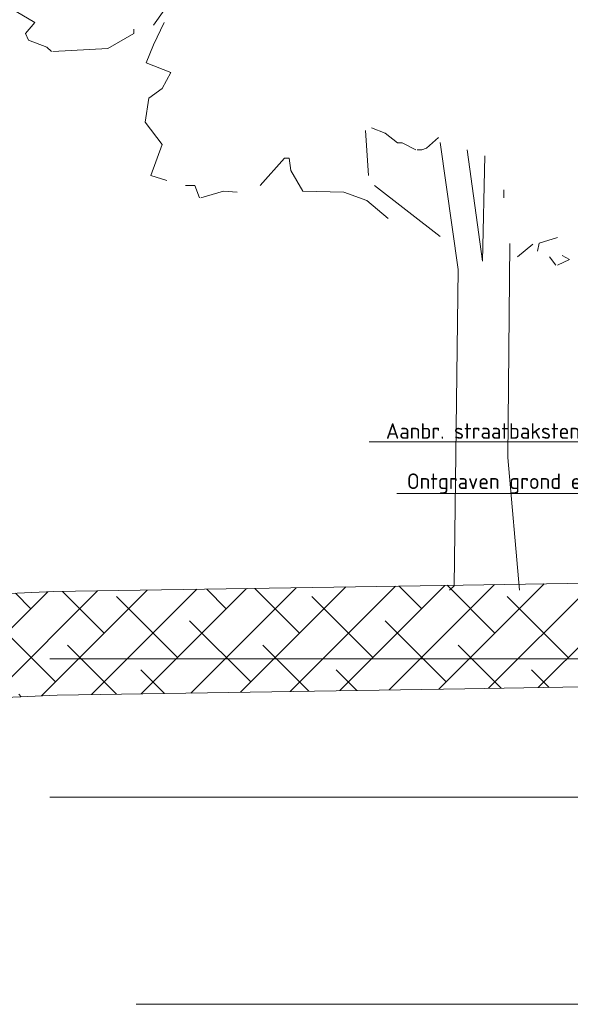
# Model space of a CAD drawing. Header units: metres. Extents: x 92403 to 95147, y 464428 to 465602.
# Tile 93 of 256: x 92444.11 to 92447.29, y 465157.86 to 465163.57. Entities that reach past the tile are written whole.
import ezdxf
from ezdxf import colors
from ezdxf.entities.mleader import LeaderData, LeaderLine
from ezdxf.math import Vec2, Vec3

# ---------------------------------------------------------------- set-up
doc = ezdxf.new("R2010")
doc.units = ezdxf.units.M
doc.linetypes.add('AL-NAP_LIJN', pattern=[15.25, 12, -1.5, 0.25, -1.5])
doc.linetypes.add('XX-AFBREEK', pattern=[7, 4, -1, 1, -1])
doc.layers.get('0').update_dxf_attribs({"linetype": 'CONTINUOUS'})
for name, color, linetype, lineweight in [('N-WE-GR-GRAS-A', 62, 'CONTINUOUS', 18), ('N-WE-VH-VERHARDING_FUNDERING-A-50', 252, 'CONTINUOUS', 18), ('X-XX-AL-AANKLEDING-S', 250, 'CONTINUOUS', 9), ('X-XX-AL-AFBREEKLIJN-G', 7, 'XX-AFBREEK', 18), ('X-XX-AL-DETAIL1-T18', 7, 'CONTINUOUS', 18), ('X-XX-AL-NAP-G', 7, 'AL-NAP_LIJN', 18), ('X-XX-AL-RMB - profiel', 7, 'CONTINUOUS', 9)]:
    doc.layers.add(name, color=color, linetype=linetype, lineweight=lineweight)
doc.styles.add('NLCS-ISO-M50-T18', font='NLCS-ISO.ttf', dxfattribs={"height": 0.09})

# ---------------------------------------------------------------- blocks, each defined once
blk = doc.blocks.new('boom 1')
at = {"color": 251, "true_color": 0x636466}
for p, q in [((-4.795, 7.226), (-5.008, 7.367)), ((-3.421, 7.19), (-3.295, 7.383)), ((-4.903, 7.085), (-4.795, 7.226)), ((-4.867, 6.997), (-4.903, 7.085)), ((-3.95, 6.892), (-3.647, 7.085)), ((-3.647, 7.085), (-3.647, 7.138)), ((-4.656, 6.908), (-4.867, 6.997)), ((-4.602, 6.854), (-4.656, 6.908)), ((-4.585, 6.854), (-3.95, 6.892)), ((-0.931, 5.255), (-0.965, 5.835)), ((-0.738, 5.802), (-0.895, 5.871)), ((-0.595, 5.678), (-0.738, 5.802)), ((-0.258, 5.607), (-0.117, 5.746)), ((-0.541, 5.678), (-0.595, 5.678)), ((-0.382, 5.586), (-0.541, 5.678)), ((-0.31, 5.586), (-0.258, 5.607)), ((0.108, 4.049), (-0.101, 5.681)), ((-1.902, 5.481), (-2.182, 5.129)), ((-1.848, 5.481), (-1.902, 5.481)), ((-1.83, 5.322), (-1.848, 5.481)), ((-0.364, 5.586), (-0.31, 5.586)), ((0.393, 4.154), (0.215, 5.585)), ((0.393, 4.154), (0.417, 5.508)), ((-1.691, 5.057), (-1.83, 5.322)), ((-2.942, 5.129), (-3.047, 5.129)), ((-2.888, 4.97), (-2.942, 5.129)), ((-2.872, 4.97), (-2.608, 5.057)), ((-2.608, 5.057), (-2.449, 5.042)), ((-1.213, 5.042), (-1.691, 5.057)), ((-0.949, 4.936), (-1.213, 5.042)), ((-0.101, 4.474), (-0.859, 5.129)), ((0.639, 4.968), (0.639, 5.073)), ((-0.7, 4.705), (-0.949, 4.936)), ((1.047, 4.387), (1.26, 4.459)), ((0.684, 1.629), (0.709, 4.383)), ((0.798, 4.21), (0.976, 4.372)), ((1.029, 4.282), (1.047, 4.387)), ((1.399, 4.174), (1.312, 4.228)), ((1.24, 4.103), (1.168, 4.21)), ((1.26, 4.103), (1.399, 4.174)), ((0.062, -0.023), (0.108, 4.049)), ((0.818, -0.077), (0.684, 1.629)), ((0.009, -0.077), (0.062, -0.023))]:
    blk.add_line(p, q, dxfattribs=at)
at = {"color": 251, "true_color": 0x636466, "flags": 128}
blk.add_lwpolyline([(-3.296, 7.225), (-3.418, 6.938), (-3.506, 6.706), (-3.218, 6.584), (-3.318, 6.374), (-3.473, 6.253), (-3.517, 5.943), (-3.318, 5.656), (-3.451, 5.258), (-3.263, 5.192)], dxfattribs=at)
blk = doc.blocks.new('_DotSmall')
at = {"const_width": 0.5}
blk.add_lwpolyline([(-0.0625, 0, 1), (0.0625, 0, 1)], format="xyb", close=True, dxfattribs=at)

msp = doc.modelspace()

# ---------------------------------------------------------------- hatches: boundary and pattern name
at = {"layer": 'N-WE-VH-VERHARDING_FUNDERING-A-50'}
h = msp.add_hatch(dxfattribs=at)
h.set_pattern_fill('TEELAARDE', color=36, scale=0.2)
h.set_pattern_definition([(45, (0, 0), (-0.14142135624, 0.14142135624), []), (135, (0, 0), (-0.42426406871, 0.14142135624), [0.5, -0.3])])
h.paths.add_polyline_path([(92448.360369, 465160.318654), (92448.360369, 465160.188638), (92448.160369, 465160.185483), (92448.160369, 465159.715424), (92444.322317, 465159.654757), (92441.976219, 465159.547696), (92438.954113, 465159.536827), (92436.117246, 465159.606072), (92436.117246, 465159.738388), (92436.487967, 465159.745802), (92436.487967, 465159.91088), (92436.433058, 465159.91088), (92436.238058, 465160.10588), (92436.138058, 465160.10588), (92436.138058, 465160.20588), (92438.136717, 465160.155135), (92438.959699, 465160.136851), (92441.961458, 465160.147647), (92444.30389, 465160.254541), (92446.673889, 465160.292047)])

# ---------------------------------------------------------------- linework, layer by layer
at = {"layer": 'N-WE-GR-GRAS-A', "flags": 128}
msp.add_lwpolyline([(92436.132432, 465160.20588), (92438.136717, 465160.155135), (92438.959699, 465160.136851), (92441.961458, 465160.147647), (92444.30389, 465160.254541), (92446.673889, 465160.292047), (92448.360369, 465160.318654)], dxfattribs=at)
at = {"layer": 'X-XX-AL-AFBREEKLIJN-G', "color": 251, "flags": 128}
msp.add_lwpolyline([(92455.780853, 465157.864594), (92425.957967, 465157.864594)], dxfattribs=at)
at = {"layer": 'X-XX-AL-NAP-G', "color": 142, "flags": 128}
for points in [[(92456.280853, 465159.864594), (92424.856294, 465159.864594)], [(92456.280853, 465159.064594), (92424.856294, 465159.064594)]]:
    msp.add_lwpolyline(points, dxfattribs=at)
at = {"layer": 'X-XX-AL-RMB - profiel', "flags": 128}
msp.add_lwpolyline([(92448.160369, 465159.715424), (92446.683383, 465159.692122), (92444.322317, 465159.654757), (92441.976219, 465159.547696), (92438.954113, 465159.536827), (92438.122461, 465159.555303), (92436.117246, 465159.606072), (92436.117246, 465159.738388)], dxfattribs=at)

# ---------------------------------------------------------------- block references
at = {"layer": 'X-XX-AL-AANKLEDING-S', "color": 251, "true_color": 0x636466, "xscale": 0.5, "yscale": 0.45, "zscale": 0.3972617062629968}
msp.add_blockref('boom 1', (92446.590373, 465160.297772), dxfattribs=at)

# ---------------------------------------------------------------- leaders
at = {"layer": 'X-XX-AL-DETAIL1-T18'}
ml = msp.add_multileader_mtext('Standard', dxfattribs=at)
ml.set_content('{\\C256;Aanbr. straatbakstenen waalformaat, kleur rood}', color=10, style='NLCS-ISO-M50-T18')
ml.set_leader_properties(color=256, lineweight=-1)
ml.set_arrow_properties(name='DOTSMALL')
ml.build(insert=Vec2(0, 0))
ml.multileader.update_dxf_attribs({"text_left_attachment_type": 5, "text_right_attachment_type": 5, "dogleg_length": 0.09, "arrow_head_size": 0.2})
ctx = ml.context
ctx.base_point, ctx.char_height, ctx.arrow_head_size, ctx.landing_gap_size, ctx.plane_origin = Vec3(92446.181717, 465161.121165), 0.09, 0.2, 0.045, Vec3(92449.048217, 465160.459065)
ctx.left_attachment, ctx.right_attachment = 5, 5
notes = []
notes.append((ctx, [(0, (1, 1, 0), (92449.048217, 465161.121165), (-1, 0), 0.09, [(0, [(92449.048217, 465160.294994)], 0, [])])]))
ctx.mtext.insert, ctx.mtext.flow_direction = Vec3(92446.226717, 465161.229165), 5
ml = msp.add_multileader_mtext('Standard', dxfattribs=at)
ml.set_content('{\\C256;Ontgraven grond en aanvullen zand +/- 50 cm}', color=10, style='NLCS-ISO-M50-T18')
ml.set_leader_properties(color=256, lineweight=-1)
ml.set_arrow_properties(name='DOTSMALL')
ml.build(insert=Vec2(0, 0))
ml.multileader.update_dxf_attribs({"text_left_attachment_type": 5, "text_right_attachment_type": 5, "dogleg_length": 0.09, "arrow_head_size": 0.2})
ctx = ml.context
ctx.base_point, ctx.char_height, ctx.arrow_head_size, ctx.landing_gap_size, ctx.plane_origin = Vec3(92446.303217, 465160.821165), 0.09, 0.2, 0.045, Vec3(92449.048217, 465160.159065)
ctx.left_attachment, ctx.right_attachment = 5, 5
notes.append((ctx, [(0, (1, 1, 0), (92449.048217, 465160.821165), (-1, 0), 0.09, [(0, [(92449.048217, 465159.938348)], 0, [])])]))
ctx.mtext.insert, ctx.mtext.width, ctx.mtext.flow_direction = Vec3(92446.348217, 465160.938165), 3.00274654, 5
for ctx, leaders in notes:
    for number, flags, end, landing, length, lines in leaders:
        leader = LeaderData()
        leader.index, (leader.has_last_leader_line, leader.has_dogleg_vector, leader.attachment_direction) = number, flags
        leader.last_leader_point, leader.dogleg_vector, leader.dogleg_length = Vec3(end), Vec3(landing), length
        for number, points, colour, breaks in lines:
            line = LeaderLine()
            line.index, line.vertices, line.color, line.breaks = number, Vec3.list(points), colors.encode_raw_color(colour), breaks
            leader.lines.append(line)
        ctx.leaders.append(leader)

doc.saveas('drawing.dxf')
